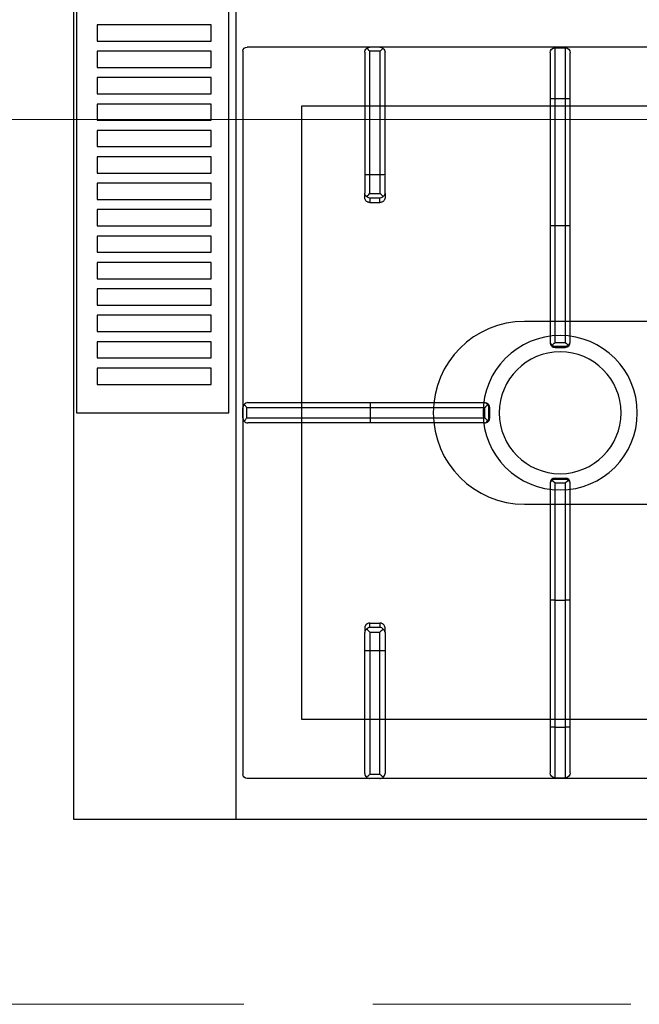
# Model space of a CAD drawing. Header units: millimetres. Extents: x -740 to 33545, y -26688 to 22494.
# Tile 89 of 256: x 9187 to 9218, y 10406 to 10454. Entities that reach past the tile are written whole.
import ezdxf

# ---------------------------------------------------------------- set-up
doc = ezdxf.new("R2010")
doc.units = ezdxf.units.MM
doc.header["$MEASUREMENT"] = 0
doc.linetypes.add('DASHED', pattern=[19.05, 12.7, -6.35])
doc.layers.get('Defpoints').update_dxf_attribs({"color": 252})
doc.layers.add('A_wyposażenie', color=252, linetype='Continuous', lineweight=9)
doc.layers.add('wymiarowanie', color=252, linetype='Continuous', lineweight=9)
doc.layers.add('PQ_200_2D', color=252, linetype='Continuous')
doc.layers.add('PQ_204_2D', color=252, linetype='Continuous')
doc.styles.add('styl2', font='simplex.shx')
doc.dimstyles.new('Skala 1-50', dxfattribs={"dimtxt": 12, "dimasz": 5, "dimexe": 1, "dimexo": 1, "dimgap": 1.5, "dimtad": 1, "dimdec": 1, "dimrnd": 0.5, "dimtxsty": 'styl2', "dimblk": 'ARCHTICK', "dimcen": 5, "dimadec": 0, "dimazin": 0, "dimtfac": 1, "dimtdec": 1, "dimtmove": 1, "dimatfit": 3, "dimldrblk": 'ARCHTICK', "dimfxl": 0, "dimlwd": -1, "dimlwe": -1, "dimarcsym": 0})

# ---------------------------------------------------------------- blocks, each defined once
blk = doc.blocks.new('dfghbnj')
at = {"layer": 'PQ_200_2D', "color": 8}
for p, q in [((5168.38, -17005.72), (5968.38, -17005.72)), ((5968.38, -17005.72), (5968.38, -17660.72))]:
    blk.add_line(p, q, dxfattribs=at)
at = {"layer": 'PQ_204_2D', "color": 8}
for p, q in [((5168.38, -17085.72), (5968.38, -17085.72)), ((5590.38, -17089.22), (5946.38, -17089.22)), ((5770.88, -17089.22), (5765.88, -17089.22)), ((5770.88, -17089.22), (5765.88, -17089.22)), ((5588.38, -17657.22), (5588.38, -17091.22)), ((5763.38, -17091.69), (5763.38, -17151.98)), ((5770.88, -17091.21), (5765.88, -17091.21)), ((5765.88, -17152.03), (5765.88, -17091.21)), ((5770.88, -17091.21), (5770.88, -17152.03)), ((5773.38, -17151.98), (5773.38, -17091.69)), ((5948.38, -17657.22), (5948.38, -17091.22)), ((5588.38, -17156.72), (5588.38, -17151.72)), ((5588.38, -17156.72), (5588.38, -17151.72)), ((5590.37, -17156.72), (5590.37, -17151.72)), ((5651.19, -17151.72), (5590.37, -17151.72)), ((5590.85, -17149.22), (5651.14, -17149.22)), ((5651.14, -17149.22), (5660.28, -17149.22)), ((5651.19, -17156.72), (5651.19, -17151.72)), ((5660.39, -17151.72), (5651.19, -17151.72)), ((5662.42, -17149.22), (5660.28, -17149.22)), ((5660.39, -17151.72), (5660.39, -17156.72)), ((5662.75, -17151.72), (5664.85, -17151.72)), ((5662.75, -17156.72), (5662.75, -17151.72)), ((5664.85, -17151.72), (5664.85, -17156.72)), ((5763.38, -17151.98), (5763.38, -17207.86)), ((5770.88, -17152.03), (5765.88, -17152.03)), ((5765.88, -17208.42), (5765.88, -17152.03)), ((5770.88, -17152.03), (5770.88, -17208.42)), ((5773.38, -17207.86), (5773.38, -17151.98)), ((5871.9, -17151.72), (5871.9, -17156.72)), ((5874.01, -17151.72), (5871.9, -17151.72)), ((5874.01, -17156.72), (5874.01, -17151.72)), ((5874.34, -17149.22), (5876.47, -17149.22)), ((5876.36, -17151.72), (5885.56, -17151.72)), ((5876.36, -17151.72), (5876.36, -17156.72)), ((5885.62, -17149.22), (5876.47, -17149.22)), ((5885.56, -17151.72), (5946.38, -17151.72)), ((5885.56, -17156.72), (5885.56, -17151.72)), ((5945.9, -17149.22), (5885.62, -17149.22)), ((5946.38, -17156.72), (5946.38, -17151.72)), ((5948.38, -17156.72), (5948.38, -17151.72)), ((5948.38, -17156.72), (5948.38, -17151.72)), ((5590.37, -17156.72), (5651.19, -17156.72)), ((5651.19, -17156.72), (5660.39, -17156.72)), ((5664.85, -17156.72), (5662.75, -17156.72)), ((5871.9, -17156.72), (5874.01, -17156.72)), ((5885.56, -17156.72), (5876.36, -17156.72)), ((5946.38, -17156.72), (5885.56, -17156.72)), ((5651.14, -17159.22), (5590.85, -17159.22)), ((5660.28, -17159.22), (5651.14, -17159.22)), ((5660.28, -17159.22), (5662.42, -17159.22)), ((5876.47, -17159.22), (5874.34, -17159.22)), ((5876.47, -17159.22), (5885.62, -17159.22)), ((5885.62, -17159.22), (5945.9, -17159.22)), ((5763.38, -17207.86), (5763.38, -17208.28)), ((5770.88, -17208.42), (5765.88, -17208.42)), ((5765.88, -17210.78), (5765.88, -17210.33)), ((5770.88, -17210.33), (5765.88, -17210.33)), ((5770.88, -17210.33), (5770.88, -17210.78)), ((5773.38, -17208.28), (5773.38, -17207.86)), ((5770.88, -17210.78), (5765.88, -17210.78)), ((5588.69, -17242.97), (5588.69, -17247.97)), ((5613.69, -17242.97), (5588.69, -17242.97)), ((5591.19, -17240.47), (5613.69, -17240.47)), ((5613.69, -17240.47), (5613.69, -17242.97)), ((5613.69, -17240.47), (5676.14, -17240.47)), ((5613.69, -17242.97), (5613.69, -17247.97)), ((5676.19, -17242.97), (5613.69, -17242.97)), ((5676.14, -17240.47), (5733.27, -17240.47)), ((5676.19, -17242.97), (5676.19, -17247.97)), ((5733.83, -17242.97), (5676.19, -17242.97)), ((5733.27, -17240.47), (5733.69, -17240.47)), ((5733.83, -17242.97), (5733.83, -17247.97)), ((5735.64, -17242.37), (5735.64, -17248.56)), ((5735.74, -17242.97), (5735.74, -17247.97)), ((5736.19, -17242.97), (5735.74, -17242.97)), ((5736.19, -17242.97), (5736.19, -17247.97)), ((5800.56, -17242.97), (5800.56, -17247.97)), ((5801.01, -17242.97), (5800.56, -17242.97)), ((5801.01, -17242.97), (5801.01, -17247.97)), ((5801.11, -17242.37), (5801.11, -17248.56)), ((5802.92, -17242.97), (5802.92, -17247.97)), ((5860.56, -17242.97), (5802.92, -17242.97)), ((5803.06, -17240.47), (5803.48, -17240.47)), ((5803.48, -17240.47), (5860.62, -17240.47)), ((5860.56, -17242.97), (5860.56, -17247.97)), ((5923.06, -17242.97), (5860.56, -17242.97)), ((5860.62, -17240.47), (5923.06, -17240.47)), ((5923.06, -17242.97), (5923.06, -17240.47)), ((5923.06, -17240.47), (5945.56, -17240.47)), ((5923.06, -17242.97), (5923.06, -17247.97)), ((5948.06, -17242.97), (5923.06, -17242.97)), ((5948.06, -17242.97), (5948.06, -17247.97)), ((5588.69, -17247.97), (5613.69, -17247.97)), ((5613.69, -17247.97), (5676.19, -17247.97)), ((5613.69, -17247.97), (5613.69, -17250.47)), ((5676.19, -17247.97), (5733.83, -17247.97)), ((5735.74, -17247.97), (5736.19, -17247.97)), ((5800.56, -17247.97), (5801.01, -17247.97)), ((5802.92, -17247.97), (5860.56, -17247.97)), ((5860.56, -17247.97), (5923.06, -17247.97)), ((5923.06, -17250.47), (5923.06, -17247.97)), ((5923.06, -17247.97), (5948.06, -17247.97)), ((5613.69, -17250.47), (5591.19, -17250.47)), ((5676.14, -17250.47), (5613.69, -17250.47)), ((5733.27, -17250.47), (5676.14, -17250.47)), ((5733.69, -17250.47), (5733.27, -17250.47)), ((5803.48, -17250.47), (5803.06, -17250.47)), ((5860.62, -17250.47), (5803.48, -17250.47)), ((5923.06, -17250.47), (5860.62, -17250.47)), ((5945.56, -17250.47), (5923.06, -17250.47))]:
    blk.add_line(p, q, dxfattribs=at)
for points in [[(5368.38, -17007.22), (5768.38, -17007.22), (5768.38, -17082.22), (5368.38, -17082.22)], [(5577.38, -17017.38), (5585.38, -17017.38), (5585.38, -17073.53), (5577.38, -17073.53)], [(5590.38, -17017.38), (5598.38, -17017.38), (5598.38, -17073.53), (5590.38, -17073.53)], [(5603.38, -17017.38), (5611.38, -17017.38), (5611.38, -17073.53), (5603.38, -17073.53)], [(5616.38, -17017.38), (5624.38, -17017.38), (5624.38, -17073.53), (5616.38, -17073.53)], [(5629.38, -17017.38), (5637.38, -17017.38), (5637.38, -17073.53), (5629.38, -17073.53)], [(5642.38, -17017.38), (5650.38, -17017.38), (5650.38, -17073.53), (5642.38, -17073.53)], [(5655.38, -17017.38), (5663.38, -17017.38), (5663.38, -17073.53), (5655.38, -17073.53)], [(5668.38, -17017.38), (5676.38, -17017.38), (5676.38, -17073.53), (5668.38, -17073.53)], [(5681.38, -17017.38), (5689.38, -17017.38), (5689.38, -17073.53), (5681.38, -17073.53)], [(5694.38, -17017.38), (5702.38, -17017.38), (5702.38, -17073.53), (5694.38, -17073.53)], [(5707.38, -17017.38), (5715.38, -17017.38), (5715.38, -17073.53), (5707.38, -17073.53)], [(5720.38, -17017.38), (5728.38, -17017.38), (5728.38, -17073.53), (5720.38, -17073.53)], [(5733.38, -17017.38), (5741.38, -17017.38), (5741.38, -17073.53), (5733.38, -17073.53)], [(5746.38, -17017.38), (5754.38, -17017.38), (5754.38, -17073.53), (5746.38, -17073.53)], [(5919.4, -17118.2), (5617.36, -17118.2), (5617.36, -17630.24), (5919.4, -17630.24)]]:
    blk.add_lwpolyline(points, close=True, dxfattribs=at)
blk.add_lwpolyline([(5723.38, -17359.22), (5723.38, -17227.97, -1), (5813.38, -17227.97), (5813.38, -17359.22)], format="xyb", dxfattribs=at)
for radius in [38, 30]:
    blk.add_circle((5768.38, -17245.47), radius, dxfattribs=at)
for centre, radius, start, end in [((5590.38, -17091.22), 2, 90, 180), ((5946.38, -17091.22), 2, 0, 90), ((5591.19, -17242.97), 2.5, 90, 180), ((5945.56, -17242.97), 2.5, 0, 90), ((5591.19, -17247.97), 2.5, 180, 270), ((5945.56, -17247.97), 2.5, 270, 0)]:
    blk.add_arc(centre, radius, start, end, dxfattribs=at)
at = {"layer": 'PQ_204_2D', "color": 8, "extrusion": (0, 0, -1)}
for centre, major_axis, ratio, start_param, end_param in [((5765.88, -17091.69), (-2.5, 0), 0.948965, 0, 0.895145), ((5770.88, -17091.69), (2.5, 0), 0.948965, -0.895145, 0), ((5765.88, -17151.98), (-2.5, 0), 0.02182, 4.712389, 6.283185), ((5770.88, -17151.98), (2.5, 0), 0.02182, 0, 1.570796), ((5876.47, -17151.72), (1.92, 1.92), 0.8391, 4.014257, 4.690572), ((5876.47, -17151.72), (0, 2.5), 0.84544, -0.894481, 0), ((5876.47, -17151.72), (-2.5, 2.5), 0.02182, 4.734206, 5.410521), ((5885.62, -17151.72), (0, 2.5), 0.02182, 4.712389, 6.283185), ((5945.9, -17151.72), (0, 2.5), 0.948965, 0, 0.895145), ((5876.47, -17156.72), (-1.92, 1.92), 0.8391, 4.734206, 5.410521), ((5876.47, -17156.72), (2.5, 2.5), 0.02182, 4.014257, 4.690572), ((5885.62, -17156.72), (0, 2.5), 0.02182, 3.141593, 4.712389), ((5876.47, -17156.72), (0, 2.5), 0.84544, 3.141593, 4.036074), ((5945.9, -17156.72), (0, 2.5), 0.948965, 2.246448, 3.141593), ((5765.88, -17207.86), (-2.5, 0), 0.951091, -0.914364, 0), ((5765.88, -17208.28), (0, 2.5), 0.99863, 3.141593, 4.712389), ((5770.88, -17208.28), (0, 2.5), 0.99863, 1.570796, 3.141593), ((5770.88, -17207.86), (2.5, 0), 0.951091, 0, 0.914364), ((5676.14, -17242.97), (0, 2.5), 0.02182, 0, 1.570796), ((5733.27, -17242.97), (0, 2.5), 0.951091, 0, 0.914364), ((5733.69, -17242.97), (-2.5, 0), 0.99863, 1.570796, 3.141593), ((5732.27, -17242.97), (-3.47, 0), 0.720185, 2.903047, 3.141593), ((5803.06, -17242.97), (-2.5, 0), 0.99863, 0, 1.570796), ((5804.48, -17242.97), (3.47, 0), 0.720185, 3.141593, 3.380139), ((5803.48, -17242.97), (0, 2.5), 0.951091, -0.914364, 0), ((5860.62, -17242.97), (0, 2.5), 0.02182, -1.570796, 0), ((5676.14, -17247.97), (0, 2.5), 0.02182, 1.570796, 3.141593), ((5733.69, -17247.97), (-2.5, 0), 0.99863, 3.141593, 4.712389), ((5732.27, -17247.97), (3.47, 0), 0.720185, 0, 0.238546), ((5803.06, -17247.97), (-2.5, 0), 0.99863, 4.712389, 6.283185), ((5804.48, -17247.97), (-3.47, 0), 0.720185, -0.238546, 0), ((5860.62, -17247.97), (0, 2.5), 0.02182, 3.141593, 4.712389), ((5733.27, -17247.97), (0, 2.5), 0.951091, 2.227228, 3.141593), ((5803.48, -17247.97), (0, 2.5), 0.951091, 3.141593, 4.055957)]:
    blk.add_ellipse(centre, major_axis=major_axis, ratio=ratio, start_param=start_param, end_param=end_param, dxfattribs=at)
at = {"layer": 'PQ_204_2D', "color": 8}
for centre, major_axis, ratio, start_param, end_param in [((5590.85, -17151.72), (0, 2.5), 0.948965, 0, 0.895145), ((5651.14, -17151.72), (0, 2.5), 0.02182, 4.712389, 6.283185), ((5660.28, -17151.72), (0, 2.5), 0.84544, -0.894481, 0), ((5660.28, -17151.72), (2.5, 2.5), 0.02182, 4.734206, 5.410521), ((5660.28, -17151.72), (-1.92, 1.92), 0.8391, 4.014257, 4.690572), ((5651.14, -17156.72), (0, 2.5), 0.02182, 3.141593, 4.712389), ((5660.28, -17156.72), (-2.5, 2.5), 0.02182, 4.014257, 4.690572), ((5660.28, -17156.72), (1.92, 1.92), 0.8391, 4.734206, 5.410521), ((5590.85, -17156.72), (0, 2.5), 0.948965, 2.246448, 3.141593), ((5660.28, -17156.72), (0, 2.5), 0.84544, 3.141593, 4.036074)]:
    blk.add_ellipse(centre, major_axis=major_axis, ratio=ratio, start_param=start_param, end_param=end_param, dxfattribs=at)
for points, knots in [([(5764.31, -17089.84), (5764.52, -17089.66), (5764.74, -17089.52), (5765.13, -17089.36), (5765.28, -17089.31), (5765.58, -17089.24), (5765.73, -17089.22), (5765.88, -17089.22)], [11.861002, 11.861002, 11.861002, 11.861002, 12.775829, 12.775829, 13.352773, 13.352773, 13.929718, 13.929718, 13.929718, 13.929718]), ([(5770.88, -17089.22), (5771.02, -17089.22), (5771.17, -17089.24), (5771.47, -17089.31), (5771.62, -17089.36), (5772.01, -17089.52), (5772.24, -17089.66), (5772.44, -17089.84)], [0, 0, 0, 0, 0.576945, 0.576945, 1.153889, 1.153889, 2.068716, 2.068716, 2.068716, 2.068716]), ([(5765.88, -17091.21), (5765.73, -17091.08), (5765.58, -17090.95), (5765.28, -17090.68), (5765.13, -17090.55), (5764.74, -17090.21), (5764.52, -17090.01), (5764.31, -17089.84)], [0, 0, 0, 0, 0.576945, 0.576945, 1.153889, 1.153889, 2.068716, 2.068716, 2.068716, 2.068716]), ([(5772.44, -17089.84), (5772.24, -17090.01), (5772.01, -17090.21), (5771.62, -17090.55), (5771.47, -17090.68), (5771.17, -17090.95), (5771.02, -17091.08), (5770.88, -17091.21)], [11.858599, 11.858599, 11.858599, 11.858599, 12.773425, 12.773425, 13.35037, 13.35037, 13.927314, 13.927314, 13.927314, 13.927314]), ([(5589, -17150.15), (5588.82, -17150.36), (5588.68, -17150.58), (5588.52, -17150.97), (5588.47, -17151.12), (5588.4, -17151.42), (5588.38, -17151.57), (5588.38, -17151.72)], [11.858599, 11.858599, 11.858599, 11.858599, 12.773425, 12.773425, 13.35037, 13.35037, 13.927314, 13.927314, 13.927314, 13.927314]), ([(5590.37, -17151.72), (5590.25, -17151.57), (5590.11, -17151.42), (5589.84, -17151.12), (5589.71, -17150.97), (5589.37, -17150.58), (5589.17, -17150.36), (5589, -17150.15)], [0, 0, 0, 0, 0.576945, 0.576945, 1.153889, 1.153889, 2.068716, 2.068716, 2.068716, 2.068716]), ([(5664.85, -17151.72), (5664.85, -17151.56), (5664.84, -17151.4), (5664.77, -17151.07), (5664.73, -17150.91), (5664.6, -17150.61), (5664.53, -17150.46), (5664.35, -17150.18), (5664.25, -17150.06), (5664.03, -17149.84), (5663.91, -17149.73), (5663.64, -17149.55), (5663.5, -17149.47), (5663.2, -17149.34), (5663.04, -17149.29), (5662.73, -17149.23), (5662.57, -17149.22), (5662.42, -17149.22)], [15.096253, 15.096253, 15.096253, 15.096253, 15.567018, 15.567018, 16.037783, 16.037783, 16.508548, 16.508548, 16.979314, 16.979314, 17.45135, 17.45135, 17.923386, 17.923386, 18.395422, 18.395422, 18.867458, 18.867458, 18.867458, 18.867458]), ([(5871.9, -17151.72), (5871.9, -17151.56), (5871.92, -17151.4), (5871.98, -17151.07), (5872.02, -17150.91), (5872.15, -17150.61), (5872.23, -17150.46), (5872.41, -17150.18), (5872.51, -17150.06), (5872.72, -17149.84), (5872.85, -17149.73), (5873.11, -17149.55), (5873.26, -17149.47), (5873.56, -17149.34), (5873.71, -17149.29), (5874.03, -17149.23), (5874.18, -17149.22), (5874.34, -17149.22)], [15.096253, 15.096253, 15.096253, 15.096253, 15.567018, 15.567018, 16.037783, 16.037783, 16.508548, 16.508548, 16.979314, 16.979314, 17.45135, 17.45135, 17.923386, 17.923386, 18.395422, 18.395422, 18.867458, 18.867458, 18.867458, 18.867458]), ([(5946.38, -17151.72), (5946.51, -17151.57), (5946.64, -17151.42), (5946.91, -17151.12), (5947.04, -17150.97), (5947.38, -17150.58), (5947.58, -17150.36), (5947.76, -17150.15)], [0, 0, 0, 0, 0.576945, 0.576945, 1.153889, 1.153889, 2.068716, 2.068716, 2.068716, 2.068716]), ([(5947.76, -17150.15), (5947.93, -17150.36), (5948.07, -17150.58), (5948.23, -17150.97), (5948.28, -17151.12), (5948.35, -17151.42), (5948.37, -17151.57), (5948.38, -17151.72)], [11.858599, 11.858599, 11.858599, 11.858599, 12.773425, 12.773425, 13.35037, 13.35037, 13.927314, 13.927314, 13.927314, 13.927314]), ([(5588.38, -17156.72), (5588.38, -17156.86), (5588.4, -17157.01), (5588.47, -17157.31), (5588.52, -17157.46), (5588.68, -17157.85), (5588.82, -17158.08), (5589, -17158.28)], [0, 0, 0, 0, 0.576945, 0.576945, 1.153889, 1.153889, 2.068716, 2.068716, 2.068716, 2.068716]), ([(5589, -17158.28), (5589.17, -17158.08), (5589.37, -17157.85), (5589.71, -17157.46), (5589.84, -17157.31), (5590.11, -17157.01), (5590.25, -17156.86), (5590.37, -17156.72)], [11.858599, 11.858599, 11.858599, 11.858599, 12.773425, 12.773425, 13.35037, 13.35037, 13.927314, 13.927314, 13.927314, 13.927314]), ([(5662.42, -17159.22), (5662.57, -17159.22), (5662.73, -17159.2), (5663.04, -17159.14), (5663.2, -17159.09), (5663.5, -17158.96), (5663.64, -17158.88), (5663.91, -17158.7), (5664.03, -17158.59), (5664.25, -17158.37), (5664.35, -17158.25), (5664.53, -17157.97), (5664.6, -17157.83), (5664.73, -17157.52), (5664.77, -17157.36), (5664.84, -17157.03), (5664.85, -17156.87), (5664.85, -17156.72)], [3.776921, 3.776921, 3.776921, 3.776921, 4.248957, 4.248957, 4.720993, 4.720993, 5.193029, 5.193029, 5.665065, 5.665065, 6.135831, 6.135831, 6.606596, 6.606596, 7.077361, 7.077361, 7.548126, 7.548126, 7.548126, 7.548126]), ([(5874.34, -17159.22), (5874.18, -17159.22), (5874.03, -17159.2), (5873.71, -17159.14), (5873.56, -17159.09), (5873.26, -17158.96), (5873.11, -17158.88), (5872.85, -17158.7), (5872.72, -17158.59), (5872.51, -17158.37), (5872.41, -17158.25), (5872.23, -17157.97), (5872.15, -17157.83), (5872.02, -17157.52), (5871.98, -17157.36), (5871.92, -17157.03), (5871.9, -17156.87), (5871.9, -17156.72)], [3.776921, 3.776921, 3.776921, 3.776921, 4.248957, 4.248957, 4.720993, 4.720993, 5.193029, 5.193029, 5.665065, 5.665065, 6.135831, 6.135831, 6.606596, 6.606596, 7.077361, 7.077361, 7.548126, 7.548126, 7.548126, 7.548126]), ([(5947.76, -17158.28), (5947.58, -17158.08), (5947.38, -17157.85), (5947.04, -17157.46), (5946.91, -17157.31), (5946.64, -17157.01), (5946.51, -17156.86), (5946.38, -17156.72)], [11.858599, 11.858599, 11.858599, 11.858599, 12.773425, 12.773425, 13.35037, 13.35037, 13.927314, 13.927314, 13.927314, 13.927314]), ([(5948.38, -17156.72), (5948.37, -17156.86), (5948.35, -17157.01), (5948.28, -17157.31), (5948.23, -17157.46), (5948.07, -17157.85), (5947.93, -17158.08), (5947.76, -17158.28)], [0, 0, 0, 0, 0.576945, 0.576945, 1.153889, 1.153889, 2.068716, 2.068716, 2.068716, 2.068716]), ([(5764.35, -17209.74), (5764.46, -17209.65), (5764.57, -17209.56), (5764.78, -17209.38), (5764.89, -17209.29), (5765.11, -17209.09), (5765.22, -17209), (5765.43, -17208.81), (5765.54, -17208.72), (5765.68, -17208.6), (5765.72, -17208.56), (5765.78, -17208.5), (5765.8, -17208.49), (5765.83, -17208.46), (5765.84, -17208.45), (5765.85, -17208.44), (5765.86, -17208.44), (5765.86, -17208.43), (5765.87, -17208.43), (5765.87, -17208.43), (5765.87, -17208.43), (5765.87, -17208.42), (5765.87, -17208.42), (5765.87, -17208.42), (5765.87, -17208.42), (5765.87, -17208.42), (5765.88, -17208.42), (5765.88, -17208.42)], [5.917739, 5.917739, 5.917739, 5.917739, 6.381174, 6.381174, 6.832619, 6.832619, 7.284064, 7.284064, 7.735508, 7.735508, 7.961231, 7.961231, 8.074092, 8.074092, 8.130523, 8.130523, 8.158738, 8.158738, 8.172846, 8.172846, 8.179899, 8.179899, 8.183426, 8.183426, 8.18519, 8.18519, 8.186953, 8.186953, 8.186953, 8.186953]), ([(5765.88, -17210.33), (5765.61, -17210.32), (5765.32, -17210.26), (5764.9, -17210.09), (5764.77, -17210.02), (5764.54, -17209.88), (5764.44, -17209.81), (5764.35, -17209.74)], [0, 0, 0, 0, 1.068151, 1.068151, 1.602227, 1.602227, 2.010889, 2.010889, 2.010889, 2.010889]), ([(5770.88, -17208.42), (5770.88, -17208.42), (5770.88, -17208.42), (5770.88, -17208.42), (5770.88, -17208.42), (5770.88, -17208.42), (5770.88, -17208.42), (5770.88, -17208.43), (5770.88, -17208.43), (5770.89, -17208.43), (5770.89, -17208.43), (5770.89, -17208.44), (5770.9, -17208.44), (5770.91, -17208.45), (5770.92, -17208.46), (5770.95, -17208.49), (5770.97, -17208.5), (5771.03, -17208.56), (5771.08, -17208.6), (5771.21, -17208.72), (5771.32, -17208.81), (5771.53, -17209), (5771.64, -17209.09), (5771.86, -17209.29), (5771.97, -17209.38), (5772.18, -17209.56), (5772.29, -17209.65), (5772.4, -17209.74)], [8.18747, 8.18747, 8.18747, 8.18747, 8.189233, 8.189233, 8.190997, 8.190997, 8.194524, 8.194524, 8.201577, 8.201577, 8.215685, 8.215685, 8.2439, 8.2439, 8.300331, 8.300331, 8.413192, 8.413192, 8.638915, 8.638915, 9.09036, 9.09036, 9.541804, 9.541804, 9.993249, 9.993249, 10.456684, 10.456684, 10.456684, 10.456684]), ([(5772.4, -17209.74), (5772.31, -17209.81), (5772.21, -17209.88), (5771.98, -17210.02), (5771.85, -17210.09), (5771.43, -17210.26), (5771.14, -17210.32), (5770.88, -17210.33)], [11.918829, 11.918829, 11.918829, 11.918829, 12.327491, 12.327491, 12.861567, 12.861567, 13.929718, 13.929718, 13.929718, 13.929718]), ([(5735.15, -17241.44), (5735.06, -17241.55), (5734.97, -17241.66), (5734.79, -17241.87), (5734.7, -17241.98), (5734.5, -17242.2), (5734.41, -17242.31), (5734.22, -17242.52), (5734.13, -17242.63), (5734.01, -17242.76), (5733.97, -17242.81), (5733.91, -17242.87), (5733.9, -17242.89), (5733.87, -17242.92), (5733.86, -17242.93), (5733.85, -17242.94), (5733.85, -17242.95), (5733.84, -17242.95), (5733.84, -17242.96), (5733.84, -17242.96), (5733.84, -17242.96), (5733.83, -17242.96), (5733.83, -17242.96), (5733.83, -17242.96), (5733.83, -17242.96), (5733.83, -17242.96), (5733.83, -17242.96), (5733.83, -17242.97)], [5.918781, 5.918781, 5.918781, 5.918781, 6.382244, 6.382244, 6.833826, 6.833826, 7.285407, 7.285407, 7.736989, 7.736989, 7.96278, 7.96278, 8.075675, 8.075675, 8.132123, 8.132123, 8.160346, 8.160346, 8.174458, 8.174458, 8.181514, 8.181514, 8.185042, 8.185042, 8.186806, 8.186806, 8.18857, 8.18857, 8.18857, 8.18857]), ([(5735.64, -17242.37), (5735.61, -17242.27), (5735.58, -17242.17), (5735.44, -17241.85), (5735.31, -17241.63), (5735.15, -17241.44)], [0.764042, 0.764042, 0.764042, 0.764042, 1.153889, 1.153889, 2.012527, 2.012527, 2.012527, 2.012527]), ([(5801.6, -17241.44), (5801.44, -17241.63), (5801.31, -17241.85), (5801.18, -17242.17), (5801.14, -17242.27), (5801.11, -17242.37)], [11.917214, 11.917214, 11.917214, 11.917214, 12.775852, 12.775852, 13.165698, 13.165698, 13.165698, 13.165698]), ([(5802.92, -17242.97), (5802.92, -17242.96), (5802.92, -17242.96), (5802.92, -17242.96), (5802.92, -17242.96), (5802.92, -17242.96), (5802.92, -17242.96), (5802.92, -17242.96), (5802.92, -17242.96), (5802.91, -17242.96), (5802.91, -17242.95), (5802.91, -17242.95), (5802.9, -17242.94), (5802.89, -17242.93), (5802.88, -17242.92), (5802.86, -17242.89), (5802.84, -17242.87), (5802.78, -17242.81), (5802.74, -17242.76), (5802.62, -17242.63), (5802.53, -17242.52), (5802.34, -17242.31), (5802.25, -17242.2), (5802.06, -17241.98), (5801.96, -17241.87), (5801.78, -17241.66), (5801.69, -17241.55), (5801.6, -17241.44)], [8.18857, 8.18857, 8.18857, 8.18857, 8.190334, 8.190334, 8.192098, 8.192098, 8.195626, 8.195626, 8.202682, 8.202682, 8.216794, 8.216794, 8.245018, 8.245018, 8.301466, 8.301466, 8.414361, 8.414361, 8.640152, 8.640152, 9.091733, 9.091733, 9.543315, 9.543315, 9.994896, 9.994896, 10.458359, 10.458359, 10.458359, 10.458359]), ([(5733.83, -17247.97), (5733.83, -17247.97), (5733.83, -17247.97), (5733.83, -17247.97), (5733.83, -17247.97), (5733.83, -17247.97), (5733.83, -17247.97), (5733.84, -17247.97), (5733.84, -17247.97), (5733.84, -17247.98), (5733.84, -17247.98), (5733.85, -17247.98), (5733.85, -17247.99), (5733.86, -17248), (5733.87, -17248.01), (5733.9, -17248.04), (5733.91, -17248.06), (5733.97, -17248.12), (5734.01, -17248.17), (5734.13, -17248.3), (5734.22, -17248.41), (5734.41, -17248.62), (5734.5, -17248.73), (5734.7, -17248.95), (5734.79, -17249.06), (5734.97, -17249.27), (5735.06, -17249.38), (5735.15, -17249.49)], [8.188054, 8.188054, 8.188054, 8.188054, 8.189818, 8.189818, 8.191582, 8.191582, 8.19511, 8.19511, 8.202166, 8.202166, 8.216278, 8.216278, 8.244501, 8.244501, 8.300949, 8.300949, 8.413844, 8.413844, 8.639635, 8.639635, 9.091217, 9.091217, 9.542798, 9.542798, 9.99438, 9.99438, 10.457843, 10.457843, 10.457843, 10.457843]), ([(5735.15, -17249.49), (5735.31, -17249.3), (5735.44, -17249.08), (5735.58, -17248.76), (5735.61, -17248.66), (5735.64, -17248.56)], [11.917214, 11.917214, 11.917214, 11.917214, 12.775852, 12.775852, 13.165698, 13.165698, 13.165698, 13.165698]), ([(5801.11, -17248.56), (5801.14, -17248.66), (5801.18, -17248.76), (5801.31, -17249.08), (5801.44, -17249.3), (5801.6, -17249.49)], [0.764042, 0.764042, 0.764042, 0.764042, 1.153889, 1.153889, 2.012527, 2.012527, 2.012527, 2.012527]), ([(5801.6, -17249.49), (5801.69, -17249.38), (5801.78, -17249.27), (5801.96, -17249.06), (5802.06, -17248.95), (5802.25, -17248.73), (5802.34, -17248.62), (5802.53, -17248.41), (5802.62, -17248.3), (5802.74, -17248.17), (5802.78, -17248.12), (5802.84, -17248.06), (5802.86, -17248.04), (5802.88, -17248.01), (5802.89, -17248), (5802.9, -17247.99), (5802.91, -17247.98), (5802.91, -17247.98), (5802.91, -17247.98), (5802.92, -17247.97), (5802.92, -17247.97), (5802.92, -17247.97), (5802.92, -17247.97), (5802.92, -17247.97), (5802.92, -17247.97), (5802.92, -17247.97), (5802.92, -17247.97), (5802.92, -17247.97)], [5.918265, 5.918265, 5.918265, 5.918265, 6.381728, 6.381728, 6.833309, 6.833309, 7.284891, 7.284891, 7.736472, 7.736472, 7.962263, 7.962263, 8.075158, 8.075158, 8.131606, 8.131606, 8.15983, 8.15983, 8.173942, 8.173942, 8.180998, 8.180998, 8.184526, 8.184526, 8.18629, 8.18629, 8.188054, 8.188054, 8.188054, 8.188054])]:
    blk.add_open_spline(points, degree=3, knots=knots, dxfattribs=at)
blk = doc.blocks.new('_ArchTick')
at = {"color": 0, "linetype": 'ByBlock', "const_width": 0.15}
blk.add_lwpolyline([(-0.5, -0.5), (0.5, 0.5)], dxfattribs=at)
blk = doc.blocks.new('*D2199')
at = {"layer": 'Defpoints', "color": 0}
for p in [(8932.185, 10460.603), (9368.185, 10460.603), (9368.185, 10449.072)]:
    blk.add_point(p, dxfattribs=at)
at = {"layer": 'wymiarowanie', "color": 0}
for p, q in [((8932.185, 10454.072), (8932.185, 10448.072)), ((9368.185, 10454.072), (9368.185, 10448.072)), ((8932.185, 10449.072), (9368.185, 10449.072))]:
    blk.add_line(p, q, dxfattribs=at)
at = {"layer": 'wymiarowanie', "color": 0, "xscale": 5, "yscale": 5, "zscale": 5, "rotation": 180}
blk.add_blockref('_ArchTick', (8932.185, 10449.072), dxfattribs=at)
at = {"layer": 'wymiarowanie', "color": 0, "xscale": 5, "yscale": 5, "zscale": 5}
blk.add_blockref('_ArchTick', (9368.185, 10449.072), dxfattribs=at)
at = {"layer": 'wymiarowanie', "color": 0, "insert": (9150.185, 10456.872), "char_height": 12, "attachment_point": 5, "style": 'styl2'}
blk.add_mtext('436', dxfattribs=at)

msp = doc.modelspace()

# ---------------------------------------------------------------- linework, layer by layer
at = {"layer": 'A_wyposażenie', "linetype": 'DASHED'}
msp.add_lwpolyline([(9090.185, 10405.523), (9270.185, 10405.523), (9270.211, 10680.023), (9090.185, 10680.023)], close=True, dxfattribs=at)

# ---------------------------------------------------------------- block references
at = {"layer": 'A_wyposażenie', "xscale": -0.09999999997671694, "yscale": 0.09999999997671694, "zscale": 0.1, "rotation": 90}
msp.add_blockref('dfghbnj', (7489.164, 11011.478), dxfattribs=at)

# ---------------------------------------------------------------- dimensions: what is measured, and where the dimension line sits
at = {"layer": 'wymiarowanie'}
dim = msp.add_linear_dim(base=(9368.185, 10449.072), p1=(8932.185, 10460.603), p2=(9368.185, 10460.603), dimstyle='Skala 1-50', dxfattribs=at)
dim.commit()
dim.dimension.update_dxf_attribs({"geometry": '*D2199', "text_midpoint": (9150.185, 10456.872)})

doc.saveas('drawing.dxf')
